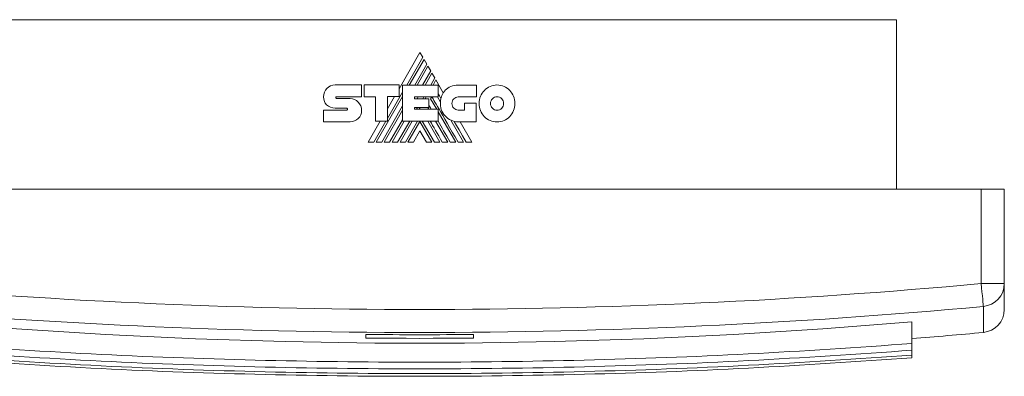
# Model space of a CAD drawing. Header units: millimetres. Extents: x 45 to 362, y 43 to 277.
# Tile 4 of 5: x 156 to 284, y 43 to 90. Entities that reach past the tile are written whole.
import ezdxf

# ---------------------------------------------------------------- set-up
doc = ezdxf.new("R2010")
doc.units = ezdxf.units.MM
doc.linetypes.add('PHANTOM', pattern=[12.7, 6.35, -1.27, 1.27, -1.27, 1.27, -1.27])
doc.layers.add('___VS___', color=7, linetype='Continuous', lineweight=15)

msp = doc.modelspace()

# ---------------------------------------------------------------- linework, layer by layer
at = {"color": 7, "linetype": 'Continuous', "lineweight": 15}
for p, q in [((146.32, 89.66), (270.32, 89.66)), ((270.32, 89.66), (270.32, 67.66)), ((208.36, 85.41), (205.64, 80.7)), ((206.64, 81.17), (208.73, 84.79)), ((208.89, 84.51), (206.96, 81.17)), ((208.73, 84.79), (208.36, 85.41)), ((209.24, 83.9), (208.89, 84.51)), ((207.67, 81.17), (209.24, 83.9)), ((209.4, 83.62), (207.99, 81.17)), ((209.76, 83), (209.4, 83.62)), ((208.7, 81.17), (209.76, 83)), ((209.92, 82.73), (209.02, 81.17)), ((209.75, 81.17), (210.28, 82.1)), ((210.28, 82.1), (209.92, 82.73)), ((197.33, 81.19), (200.75, 81.19)), ((200.75, 81.19), (200.75, 79.66)), ((201.09, 79.66), (201.09, 81.18)), ((201.09, 81.18), (205.64, 81.18)), ((205.64, 81.18), (205.64, 79.67)), ((206.1, 76.46), (206.1, 81.17)), ((206.1, 81.17), (210.74, 81.17)), ((210.44, 81.83), (210.06, 81.17)), ((211.39, 80.17), (210.44, 81.83)), ((210.74, 81.17), (210.74, 79.65)), ((213.33, 81.16), (215.72, 81.16)), ((215.72, 81.16), (215.72, 79.63)), ((195.83, 79.65), (195.83, 79.65)), ((197.52, 79.66), (200.75, 79.66)), ((197.53, 79.42), (199.27, 79.42)), ((202.57, 79.66), (201.09, 79.66)), ((202.57, 76.46), (202.57, 79.66)), ((202.67, 73.74), (206.1, 79.68)), ((204.12, 76.82), (206.1, 80.24)), ((205.64, 79.67), (204.12, 79.67)), ((204.12, 76.46), (204.12, 79.67)), ((205.05, 79.67), (204.12, 78.08)), ((207.64, 79.65), (210.74, 79.65)), ((207.64, 79.65), (207.64, 79.4)), ((207.64, 79.4), (209.49, 79.4)), ((208, 79.4), (208.14, 79.65)), ((208.72, 79.4), (208.86, 79.65)), ((209.03, 79.4), (209.18, 79.65)), ((209.49, 79.4), (209.49, 78.25)), ((209.74, 79.38), (209.9, 79.65)), ((209.74, 79.38), (210.53, 78.02)), ((210.62, 79.65), (211.02, 78.95)), ((215.72, 79.63), (213.33, 79.63)), ((198.84, 78.16), (197.33, 78.16)), ((203.38, 73.74), (206.1, 78.45)), ((207.64, 78.25), (209.49, 78.25)), ((207.64, 78.25), (207.64, 78.02)), ((207.92, 78.02), (208.05, 78.25)), ((208.24, 78.02), (208.37, 78.25)), ((209.36, 78.25), (209.49, 78.02)), ((214.16, 77.92), (214.16, 78.82)), ((214.16, 78.82), (215.67, 78.82)), ((215.67, 78.82), (215.67, 76.39)), ((195.83, 77.91), (198.84, 77.91)), ((203.71, 73.74), (206.1, 77.89)), ((207.64, 78.02), (210.72, 78.02)), ((210.72, 76.46), (210.72, 78.02)), ((210.72, 77.7), (213, 73.74)), ((213.33, 77.92), (214.16, 77.92)), ((199.27, 76.4), (195.83, 76.4)), ((203.19, 76.46), (201.62, 73.74)), ((202.35, 73.74), (203.92, 76.46)), ((202.57, 76.46), (204.12, 76.46)), ((204.41, 73.74), (206.1, 76.66)), ((204.73, 73.74), (206.3, 76.46)), ((205.44, 73.74), (207.02, 76.46)), ((205.77, 73.74), (207.34, 76.46)), ((206.1, 76.46), (210.72, 76.46)), ((206.48, 73.74), (208.05, 76.46)), ((206.8, 73.74), (208.35, 76.44)), ((209.91, 73.74), (208.35, 76.44)), ((210.24, 73.74), (208.66, 76.46)), ((209.36, 76.46), (210.94, 73.74)), ((210.39, 76.46), (211.97, 73.74)), ((212.38, 76.6), (214.03, 73.74)), ((215.67, 76.39), (213.35, 76.39)), ((215.11, 73.74), (213.57, 76.39)), ((208.35, 75.21), (207.5, 73.74)), ((208.35, 75.21), (209.2, 73.74)), ((281.32, 67.66), (135.32, 67.66)), ((281.32, 55.38), (281.32, 67.66)), ((281.32, 67.66), (284.32, 67.66)), ((284.32, 67.66), (284.32, 55.38)), ((281.32, 55.38), (284.32, 55.38)), ((284.32, 55.38), (284.32, 52.01)), ((272.32, 50.39), (272.32, 47.58)), ((201.32, 48.76), (201.32, 48.28)), ((215.32, 48.28), (215.32, 48.76)), ((272.32, 47.56), (272.32, 46.71)), ((272.32, 46.71), (272.32, 46.09)), ((272.32, 46.09), (272.32, 45.74))]:
    msp.add_line(p, q, dxfattribs=at)
at = {"color": 8, "linetype": 'Continuous', "lineweight": 15}
msp.add_line((281.6, 49.02), (281.6, 52.4), dxfattribs=at)
at = {"color": 7, "linetype": 'Continuous', "lineweight": 15, "flags": 128}
for points in [[(214.38, 73.74), (213.9, 74.57), (213.45, 75.35), (213.12, 75.92), (212.81, 76.45)], [(281.32, 55.38), (281.37, 54.83), (281.42, 54.3), (281.47, 53.8), (281.51, 53.36), (281.54, 52.99), (281.57, 52.7), (281.59, 52.5), (281.6, 52.4)], [(272.32, 50.39), (260.73, 49.48), (249.11, 48.74), (237.47, 48.19), (225.82, 47.83), (214.15, 47.64), (202.49, 47.64), (190.83, 47.83), (179.17, 48.19), (167.53, 48.74), (155.91, 49.48), (144.32, 50.39)], [(201.32, 48.28), (203.07, 48.27), (204.82, 48.26), (206.57, 48.26), (208.32, 48.25), (210.07, 48.26), (211.82, 48.26), (213.57, 48.27), (215.32, 48.28)]]:
    msp.add_lwpolyline(points, dxfattribs=at)
at = {"color": 7, "linetype": 'Continuous', "lineweight": 15}
for centre, radius, start, end in [((213.62, 78.84), 2.6, 149.0381, 166.8386), ((213.35, 78.73), 2.34, 174.6401, 270), ((208.32, 845.66), 793.65, 264.72247, 275.27753), ((281.33, 55.38), 2.99, 275.1199, 359.8931), ((208.32, 845.66), 796.64, 264.72247, 275.27753), ((281.32, 52.01), 3, 275.2553, 0), ((208.32, 845.66), 796.93, 269.49673, 270.50327), ((208.32, 845.66), 800, 274.58857, 275.25529)]:
    msp.add_arc(centre, radius, start, end, dxfattribs=at)
for points in [[(195.83, 79.65), (195.83, 80.08), (195.99, 80.46), (196.27, 80.74)], [(196.27, 80.74), (196.54, 81.02), (196.91, 81.19), (197.33, 81.19)], [(211.65, 80.51), (212.04, 80.91), (212.6, 81.16), (213.33, 81.16)], [(216.73, 80.47), (217.15, 80.91), (217.73, 81.18), (218.37, 81.18)], [(218.37, 81.18), (219.02, 81.18), (219.6, 80.91), (220.03, 80.47)], [(196.22, 78.59), (195.97, 78.84), (195.82, 79.19), (195.83, 79.65)], [(197.47, 79.63), (197.44, 79.6), (197.43, 79.57), (197.43, 79.53)], [(197.43, 79.53), (197.43, 79.5), (197.44, 79.47), (197.46, 79.45)], [(197.46, 79.45), (197.48, 79.44), (197.5, 79.42), (197.53, 79.42)], [(197.52, 79.66), (197.5, 79.66), (197.48, 79.65), (197.47, 79.63)], [(199.27, 79.42), (199.68, 79.42), (200.06, 79.25), (200.33, 78.96)], [(213.33, 73.74), (211.15, 77.5), (210.01, 79.47), (209.91, 79.65)], [(211.09, 79.43), (210.95, 79.67), (210.83, 79.86), (210.74, 80.03)], [(211.02, 78.95), (211.03, 79.11), (211.05, 79.28), (211.09, 79.43)], [(211.39, 80.17), (211.47, 80.3), (211.55, 80.41), (211.65, 80.51)], [(212.75, 79.38), (212.6, 79.23), (212.51, 79.01), (212.51, 78.78)], [(213.33, 79.63), (213.11, 79.63), (212.9, 79.53), (212.75, 79.38)], [(216.04, 78.78), (216.04, 79.44), (216.3, 80.04), (216.73, 80.47)], [(217.78, 79.4), (217.62, 79.24), (217.53, 79.02), (217.53, 78.78)], [(218.37, 79.66), (218.14, 79.66), (217.93, 79.56), (217.78, 79.4)], [(218.98, 79.4), (218.82, 79.56), (218.61, 79.66), (218.37, 79.66)], [(219.23, 78.78), (219.23, 79.02), (219.13, 79.24), (218.98, 79.4)], [(220.03, 80.47), (220.45, 80.04), (220.71, 79.44), (220.71, 78.78)], [(197.33, 78.16), (196.9, 78.18), (196.5, 78.32), (196.22, 78.59)], [(198.9, 78.13), (198.89, 78.15), (198.86, 78.16), (198.84, 78.16)], [(198.94, 78.03), (198.94, 78.06), (198.93, 78.1), (198.9, 78.13)], [(200.33, 78.96), (200.6, 78.68), (200.77, 78.28), (200.77, 77.85)], [(209.82, 78.02), (209.68, 78.27), (209.57, 78.47), (209.49, 78.6)], [(212.51, 78.78), (212.51, 78.54), (212.6, 78.32), (212.75, 78.17)], [(212.75, 78.17), (212.9, 78.01), (213.11, 77.92), (213.33, 77.92)], [(216.72, 77.08), (216.3, 77.52), (216.04, 78.11), (216.04, 78.78)], [(217.53, 78.78), (217.53, 78.53), (217.62, 78.31), (217.78, 78.15)], [(217.78, 78.15), (217.93, 77.99), (218.14, 77.9), (218.37, 77.9)], [(218.37, 77.9), (218.61, 77.9), (218.82, 77.99), (218.98, 78.15)], [(218.98, 78.15), (219.13, 78.31), (219.23, 78.53), (219.23, 78.78)], [(220.71, 78.78), (220.71, 78.11), (220.45, 77.52), (220.03, 77.08)], [(198.84, 77.91), (198.86, 77.91), (198.89, 77.92), (198.91, 77.94)], [(198.91, 77.94), (198.93, 77.96), (198.94, 77.99), (198.94, 78.03)], [(200.34, 76.82), (200.07, 76.56), (199.69, 76.4), (199.27, 76.4)], [(200.77, 77.85), (200.77, 77.44), (200.61, 77.08), (200.34, 76.82)], [(218.37, 76.38), (217.73, 76.38), (217.15, 76.65), (216.72, 77.08)], [(220.03, 77.08), (219.6, 76.65), (219.02, 76.38), (218.37, 76.38)], [(211.26, 73.74), (210.6, 74.89), (210.08, 75.79), (209.69, 76.46)], [(212.29, 73.74), (211.67, 74.82), (211.14, 75.73), (210.72, 76.47)]]:
    msp.add_open_spline(points, degree=3, dxfattribs=at)
for points, knots in [([(272.32, 47.58), (265.23, 47.09), (251.05, 46.12), (229.69, 45.35), (208.32, 45.07), (186.95, 45.35), (165.6, 46.12), (151.41, 47.09), (144.32, 47.58)], [0, 0, 0, 0, 0.166705, 0.333301, 0.5, 0.666701, 0.833297, 1, 1, 1, 1]), ([(272.32, 46.71), (265.24, 46.22), (251.07, 45.25), (229.72, 44.48), (208.32, 44.2), (186.92, 44.48), (165.57, 45.25), (151.4, 46.22), (144.32, 46.71)], [0, 0, 0, 0, 0.166391, 0.332987, 0.5, 0.667017, 0.833613, 1, 1, 1, 1]), ([(272.32, 46.09), (265.24, 45.61), (251.07, 44.64), (229.72, 43.86), (208.32, 43.59), (186.92, 43.86), (165.57, 44.64), (151.4, 45.61), (144.32, 46.09)], [0, 0, 0, 0, 0.166391, 0.332987, 0.5, 0.667017, 0.833613, 1, 1, 1, 1]), ([(272.32, 45.74), (265.24, 45.26), (251.07, 44.28), (229.72, 43.51), (208.32, 43.23), (186.92, 43.51), (165.57, 44.28), (151.4, 45.26), (144.32, 45.74)], [0, 0, 0, 0, 0.166391, 0.332987, 0.5, 0.667017, 0.833613, 1, 1, 1, 1])]:
    msp.add_open_spline(points, degree=3, knots=knots, dxfattribs=at)
at = {"layer": '___VS___', "linetype": 'PHANTOM'}
for p, q in [((195.83, 77.91), (195.83, 76.4)), ((201.62, 73.74), (202.35, 73.74)), ((202.67, 73.74), (203.38, 73.74)), ((203.71, 73.74), (204.41, 73.74)), ((204.73, 73.74), (205.44, 73.74)), ((205.77, 73.74), (206.48, 73.74)), ((206.8, 73.74), (207.5, 73.74)), ((209.2, 73.74), (209.91, 73.74)), ((210.24, 73.74), (210.94, 73.74)), ((211.26, 73.74), (211.97, 73.74)), ((212.29, 73.74), (213, 73.74)), ((213.33, 73.74), (214.03, 73.74)), ((214.38, 73.74), (215.11, 73.74))]:
    msp.add_line(p, q, dxfattribs=at)

doc.saveas('drawing.dxf')
